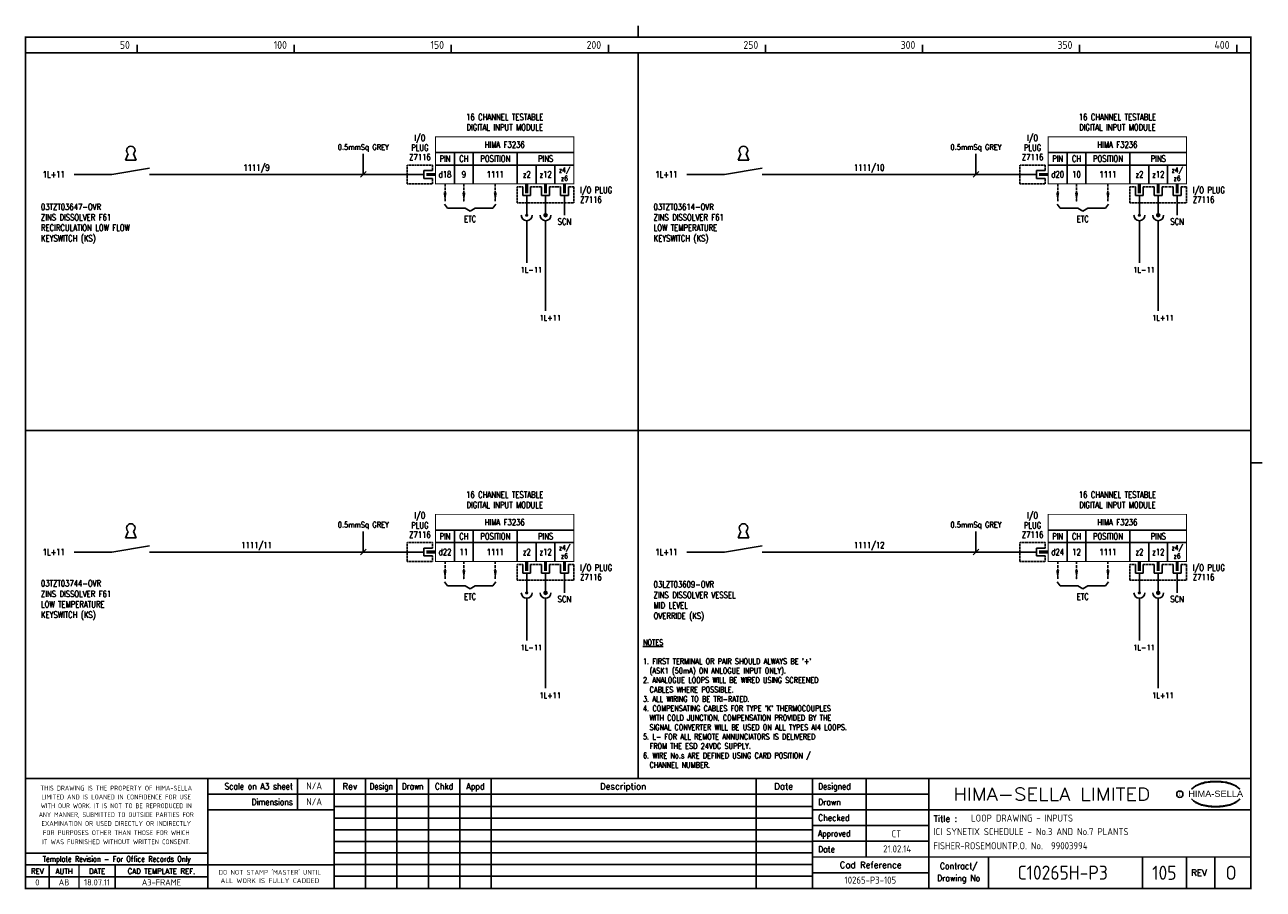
# Model space of a CAD drawing. Extents: x 14 to 408, y 0 to 275.
import ezdxf
from ezdxf.enums import TextEntityAlignment as Align

# ---------------------------------------------------------------- set-up
doc = ezdxf.new("R2010")
doc.units = 0
doc.header["$LTSCALE"] = 0.25
doc.header["$MEASUREMENT"] = 0
doc.linetypes.add('HIDDEN2', pattern=[4.7625, 3.175, -1.5875])
doc.layers.get('0').update_dxf_attribs({"color": 41, "linetype": 'CONTINUOUS'})
for name, color, linetype in [('00-DRG_FRAME', 12, 'CONTINUOUS'), ('01-DRAW', 7, 'CONTINUOUS'), ('051-TEXT', 2, 'CONTINUOUS'), ('117', 7, 'CONTINUOUS'), ('DIM', 3, 'CONTINUOUS'), ('LAB', 2, 'CONTINUOUS'), ('RACK', 2, 'CONTINUOUS'), ('SLOT', 2, 'CONTINUOUS'), ('SNA', 2, 'CONTINUOUS'), ('TEXT', 2, 'CONTINUOUS'), ('TPOL', 3, 'CONTINUOUS'), ('XR_FUNCTION', 2, 'CONTINUOUS'), ('XR_MAIN', 2, 'CONTINUOUS')]:
    doc.layers.add(name, color=color, linetype=linetype)
doc.styles.add('ARIAL', font='ARIAL.TTF', dxfattribs={"height": 2.5})
doc.styles.add('CROSSREF', font='romans.shx', dxfattribs={"width": 0.8, "height": 2})
doc.styles.add('FUNCTION', font='ROMANS.shx', dxfattribs={"width": 0.8, "height": 2.5})
doc.styles.add('ISO', font='iso.shx')
doc.styles.add('PINS', font='ROMANS.shx', dxfattribs={"width": 0.8, "height": 2.5})
doc.styles.add('RACK', font='ROMANS.shx', dxfattribs={"width": 0.8, "height": 2.5})
doc.styles.add('ROMAND', font='ROMAND')
doc.styles.add('ROMANS', font='romans.shx', dxfattribs={"width": 0.8})
doc.styles.add('SLOT', font='romans.shx', dxfattribs={"width": 0.8, "height": 2})
doc.styles.add('SYMBOL', font='ROMANS.shx', dxfattribs={"width": 0.8, "height": 20})

# ---------------------------------------------------------------- blocks, each defined once
blk = doc.blocks.new('A3-REVA')
at = {"layer": '051-TEXT', "style": 'ISO'}
for tag, p in [('DESIGNED', (292.01, 31.7)), ('A', (117.73, 27.28)), ('DES', (127.73, 27.28)), ('DRN', (137.73, 27.28)), ('CHKD', (147.73, 27.28)), ('APPD', (157.73, 27.28)), ('DATE', (256, 27.28)), ('DRAWN', (291.72, 26.77)), ('CHECKED', (291.72, 21.89)), ('APPD', (291.65, 16.79)), ('DATE', (291.92, 11.96))]:
    blk.add_attdef(tag, text='', height=2.25, dxfattribs=at).set_placement(p, align=Align.CENTER)
blk.add_attdef('DESCRIPTION', (165.03, 27.28), '', height=2.25, dxfattribs=at)
blk = doc.blocks.new('A3-TITLE')
at = {"layer": '051-TEXT', "style": 'ISO'}
blk.add_attdef('TITLE_1', (315.46, 21.78), '', height=2.25, dxfattribs=at)
for tag, p in [('DRGNO', (376.96, 3.24)), ('REV.', (398.2, 3.24))]:
    blk.add_attdef(tag, text='', height=4.5, dxfattribs=at).set_placement(p, align=Align.CENTER)
blk = doc.blocks.new('A3-CONTRACT')
at = {"layer": '051-TEXT', "color": 41, "style": 'ISO'}
for tag, height, p in [('SCALE', 2.25, (106.71, 31.82)), ('DIMS', 2.25, (106.71, 26.8)), ('CAD-REF', 2.25, (283.73, 1.84)), ('CONTRACT', 4.5, (344.94, 3.1))]:
    blk.add_attdef(tag, text='', height=height, dxfattribs=at).set_placement(p, align=Align.CENTER)
for tag, p in [('TITLE_2', (303.86, 17.28)), ('TITLE_3', (303.79, 12.78))]:
    blk.add_attdef(tag, p, '', height=2.25, dxfattribs=at)
blk = doc.blocks.new('KEY')
at = {"layer": '01-DRAW'}
for p, q in [((-0.375, -0.5), (-0.183, -0.038)), ((-0.375, -0.5), (0.375, -0.5)), ((0.375, -0.5), (0.183, -0.038))]:
    blk.add_line(p, q, dxfattribs=at)
blk.add_arc((0, 0.2), 0.3, 307.47703, 232.52297, dxfattribs=at)
blk = doc.blocks.new('F3236-10')
for p, q in [((44, 7), (0, 7)), ((6, 7), (6, -3)), ((12, 7), (12, -3)), ((26, 7), (26, -3)), ((-3.75, 0), (-9, 0)), ((-3.75, 1.25), (-3.75, -1.25)), ((-1, 1.25), (-3.75, 1.25)), ((44, 3), (0, 3)), ((32, 3), (32, -3)), ((38, 3), (38, -3)), ((-3.75, -1.25), (-1, -1.25)), ((27.75, -4), (27.75, -6.75)), ((27.75, -6.75), (30.25, -6.75)), ((29, -6.75), (29, -9)), ((30.25, -6.75), (30.25, -4)), ((33.75, -4), (33.75, -6.75)), ((33.75, -6.75), (36.25, -6.75)), ((35, -6.75), (35, -9)), ((36.25, -6.75), (36.25, -4)), ((39.75, -4), (39.75, -6.75)), ((39.75, -6.75), (42.25, -6.75)), ((41, -6.75), (41, -9)), ((42.25, -6.75), (42.25, -4)), ((41, -13), (41, -9))]:
    blk.add_line(p, q)
at = {"const_width": 0.3}
blk.add_lwpolyline([(44, 12), (0, 12), (0, -3), (44, -3)], close=True, dxfattribs=at)
at = {"color": 3, "linetype": 'HIDDEN2', "ltscale": 0.4}
for points in [[(-1, 1.25), (-1, 3), (-9, 3), (-9, -3), (-1, -3), (-1, -1.25)], [(27.75, -4), (26, -4), (26, -9), (44, -9), (44, -4), (42.25, -4)], [(33.75, -4), (30.25, -4)], [(39.75, -4), (36.25, -4)]]:
    blk.add_lwpolyline(points, dxfattribs=at)
blk.add_lwpolyline([(-3, 0, 1, 1, 0), (0, 0, 0.5, 0.5, 0)], format="xyseb")
at = {"const_width": 1}
for points in [[(29, -6), (29, -3)], [(35, -6), (35, -3)], [(41, -6), (41, -3)]]:
    blk.add_lwpolyline(points, dxfattribs=at)
at = {"layer": 'LAB', "style": 'PINS', "width": 0.8, "flags": 1}
blk.add_attdef('LAB1', text='', height=1.5, dxfattribs=at).set_placement((48, 2.5), align=Align.MIDDLE_LEFT)
at = {"layer": 'RACK', "style": 'RACK', "width": 0.8}
blk.add_attdef('SLOT', text='', height=2, dxfattribs=at).set_placement((19, 0), align=Align.MIDDLE)
at = {"layer": 'SLOT', "style": 'SLOT', "width": 0.8}
blk.add_attdef('ADD1', text='', height=2, dxfattribs=at).set_placement((9, 0), align=Align.MIDDLE)
at = {"layer": 'SNA', "style": 'SYMBOL', "width": 0.8, "flags": 1}
blk.add_attdef('SNA', (48, 8), '', height=1.5, dxfattribs=at)
at = {"layer": 'TEXT', "style": 'ROMANS', "width": 0.8}
for s, p in [('DIGITAL INPUT MODULE', (22, 14)), ('16 CHANNEL TESTABLE', (22, 17.25))]:
    blk.add_text(s, height=2, dxfattribs=at).set_placement(p, align=Align.CENTER)
for s, height, p in [('I/O', 2, (-5, 11.5)), ('PLUG', 2, (-5, 8.5)), ('HIMA F3236', 2, (22, 9.5)), ('Z7116', 2, (-5, 5.5)), ('PIN', 2, (3, 5)), ('CH', 2, (9, 5)), ('POSITION', 2, (19, 5)), ('PINS', 2, (35, 5)), ('d20', 2, (3, 0)), ('z2', 2, (29, 0)), ('z12', 2, (35, 0)), ('z4/', 1.6, (41, 1.25)), ('z6', 1.6, (41, -1.25)), ('SCN', 2, (41, -15))]:
    blk.add_text(s, height=height, dxfattribs=at).set_placement(p, align=Align.MIDDLE)
for s, p in [('I/O PLUG', (46, -5)), ('Z7116', (46, -8))]:
    blk.add_text(s, height=2, dxfattribs=at).set_placement(p, align=Align.MIDDLE_LEFT)
at = {"layer": 'TPOL', "style": 'PINS', "width": 0.8, "flags": 1}
blk.add_attdef('CN2', text='', height=1, dxfattribs=at).set_placement((-9, 0), align=Align.MIDDLE_LEFT)
at = {"layer": 'TPOL', "color": 2, "style": 'PINS', "width": 0.8}
blk.add_attdef('CN1', text='', height=2, dxfattribs=at).set_placement((3, 0), align=Align.MIDDLE)
at = {"layer": 'TPOL', "style": 'PINS', "width": 0.8, "flags": 1}
for tag, p in [('CN3', (29, -9)), ('CN4', (35, -9))]:
    blk.add_attdef(tag, text='', height=1, dxfattribs=at).set_placement(p, align=Align.BOTTOM_CENTER)
at = {"layer": 'XR_FUNCTION', "style": 'FUNCTION', "width": 0.8, "flags": 1}
blk.add_attdef('XR_FUNCTION', (48, 10), '', height=1.5, dxfattribs=at)
at = {"layer": 'XR_MAIN', "style": 'CROSSREF', "width": 0.8, "flags": 1}
blk.add_attdef('XR_MAIN', (48, 4), '', height=1.5, dxfattribs=at)
blk = doc.blocks.new('F3236-09')
for p, q in [((44, 7), (0, 7)), ((6, 7), (6, -3)), ((12, 7), (12, -3)), ((26, 7), (26, -3)), ((-3.75, 0), (-9, 0)), ((-3.75, 1.25), (-3.75, -1.25)), ((-1, 1.25), (-3.75, 1.25)), ((44, 3), (0, 3)), ((32, 3), (32, -3)), ((38, 3), (38, -3)), ((-3.75, -1.25), (-1, -1.25)), ((27.75, -4), (27.75, -6.75)), ((27.75, -6.75), (30.25, -6.75)), ((29, -6.75), (29, -9)), ((30.25, -6.75), (30.25, -4)), ((33.75, -4), (33.75, -6.75)), ((33.75, -6.75), (36.25, -6.75)), ((35, -6.75), (35, -9)), ((36.25, -6.75), (36.25, -4)), ((39.75, -4), (39.75, -6.75)), ((39.75, -6.75), (42.25, -6.75)), ((41, -6.75), (41, -9)), ((42.25, -6.75), (42.25, -4)), ((41, -13), (41, -9))]:
    blk.add_line(p, q)
at = {"const_width": 0.3}
blk.add_lwpolyline([(44, 12), (0, 12), (0, -3), (44, -3)], close=True, dxfattribs=at)
at = {"color": 3, "linetype": 'HIDDEN2', "ltscale": 0.4}
for points in [[(-1, 1.25), (-1, 3), (-9, 3), (-9, -3), (-1, -3), (-1, -1.25)], [(27.75, -4), (26, -4), (26, -9), (44, -9), (44, -4), (42.25, -4)], [(33.75, -4), (30.25, -4)], [(39.75, -4), (36.25, -4)]]:
    blk.add_lwpolyline(points, dxfattribs=at)
blk.add_lwpolyline([(-3, 0, 1, 1, 0), (0, 0, 0.5, 0.5, 0)], format="xyseb")
at = {"const_width": 1}
for points in [[(29, -6), (29, -3)], [(35, -6), (35, -3)], [(41, -6), (41, -3)]]:
    blk.add_lwpolyline(points, dxfattribs=at)
at = {"layer": 'LAB', "style": 'PINS', "width": 0.8, "flags": 1}
blk.add_attdef('LAB1', text='', height=1.5, dxfattribs=at).set_placement((48, 2.5), align=Align.MIDDLE_LEFT)
at = {"layer": 'RACK', "style": 'RACK', "width": 0.8}
blk.add_attdef('SLOT', text='', height=2, dxfattribs=at).set_placement((19, 0), align=Align.MIDDLE)
at = {"layer": 'SLOT', "style": 'SLOT', "width": 0.8}
blk.add_attdef('ADD1', text='', height=2, dxfattribs=at).set_placement((9, 0), align=Align.MIDDLE)
at = {"layer": 'SNA', "style": 'SYMBOL', "width": 0.8, "flags": 1}
blk.add_attdef('SNA', (48, 8), '', height=1.5, dxfattribs=at)
at = {"layer": 'TEXT', "style": 'ROMANS', "width": 0.8}
for s, p in [('DIGITAL INPUT MODULE', (22, 14)), ('16 CHANNEL TESTABLE', (22, 17.25))]:
    blk.add_text(s, height=2, dxfattribs=at).set_placement(p, align=Align.CENTER)
for s, height, p in [('I/O', 2, (-5, 11.5)), ('PLUG', 2, (-5, 8.5)), ('HIMA F3236', 2, (22, 9.5)), ('Z7116', 2, (-5, 5.5)), ('PIN', 2, (3, 5)), ('CH', 2, (9, 5)), ('POSITION', 2, (19, 5)), ('PINS', 2, (35, 5)), ('d18', 2, (3, 0)), ('z2', 2, (29, 0)), ('z12', 2, (35, 0)), ('z4/', 1.6, (41, 1.25)), ('z6', 1.6, (41, -1.25)), ('SCN', 2, (41, -15))]:
    blk.add_text(s, height=height, dxfattribs=at).set_placement(p, align=Align.MIDDLE)
for s, p in [('I/O PLUG', (46, -5)), ('Z7116', (46, -8))]:
    blk.add_text(s, height=2, dxfattribs=at).set_placement(p, align=Align.MIDDLE_LEFT)
at = {"layer": 'TPOL', "style": 'PINS', "width": 0.8, "flags": 1}
blk.add_attdef('CN2', text='', height=1, dxfattribs=at).set_placement((-9, 0), align=Align.MIDDLE_LEFT)
at = {"layer": 'TPOL', "color": 2, "style": 'PINS', "width": 0.8}
blk.add_attdef('CN1', text='', height=2, dxfattribs=at).set_placement((3, 0), align=Align.MIDDLE)
at = {"layer": 'TPOL', "style": 'PINS', "width": 0.8, "flags": 1}
for tag, p in [('CN3', (29, -9)), ('CN4', (35, -9))]:
    blk.add_attdef(tag, text='', height=1, dxfattribs=at).set_placement(p, align=Align.BOTTOM_CENTER)
at = {"layer": 'XR_FUNCTION', "style": 'FUNCTION', "width": 0.8, "flags": 1}
blk.add_attdef('XR_FUNCTION', (48, 10), '', height=1.5, dxfattribs=at)
at = {"layer": 'XR_MAIN', "style": 'CROSSREF', "width": 0.8, "flags": 1}
blk.add_attdef('XR_MAIN', (48, 4), '', height=1.5, dxfattribs=at)
blk = doc.blocks.new('F3236-11')
for p, q in [((44, 7), (0, 7)), ((6, 7), (6, -3)), ((12, 7), (12, -3)), ((26, 7), (26, -3)), ((-3.75, 0), (-9, 0)), ((-3.75, 1.25), (-3.75, -1.25)), ((-1, 1.25), (-3.75, 1.25)), ((44, 3), (0, 3)), ((32, 3), (32, -3)), ((38, 3), (38, -3)), ((-3.75, -1.25), (-1, -1.25)), ((27.75, -4), (27.75, -6.75)), ((27.75, -6.75), (30.25, -6.75)), ((29, -6.75), (29, -9)), ((30.25, -6.75), (30.25, -4)), ((33.75, -4), (33.75, -6.75)), ((33.75, -6.75), (36.25, -6.75)), ((35, -6.75), (35, -9)), ((36.25, -6.75), (36.25, -4)), ((39.75, -4), (39.75, -6.75)), ((39.75, -6.75), (42.25, -6.75)), ((41, -6.75), (41, -9)), ((42.25, -6.75), (42.25, -4)), ((41, -13), (41, -9))]:
    blk.add_line(p, q)
at = {"const_width": 0.3}
blk.add_lwpolyline([(44, 12), (0, 12), (0, -3), (44, -3)], close=True, dxfattribs=at)
at = {"color": 3, "linetype": 'HIDDEN2', "ltscale": 0.4}
for points in [[(-1, 1.25), (-1, 3), (-9, 3), (-9, -3), (-1, -3), (-1, -1.25)], [(27.75, -4), (26, -4), (26, -9), (44, -9), (44, -4), (42.25, -4)], [(33.75, -4), (30.25, -4)], [(39.75, -4), (36.25, -4)]]:
    blk.add_lwpolyline(points, dxfattribs=at)
blk.add_lwpolyline([(-3, 0, 1, 1, 0), (0, 0, 0.5, 0.5, 0)], format="xyseb")
at = {"const_width": 1}
for points in [[(29, -6), (29, -3)], [(35, -6), (35, -3)], [(41, -6), (41, -3)]]:
    blk.add_lwpolyline(points, dxfattribs=at)
at = {"layer": 'LAB', "style": 'PINS', "width": 0.8, "flags": 1}
blk.add_attdef('LAB1', text='', height=1.5, dxfattribs=at).set_placement((48, 2.5), align=Align.MIDDLE_LEFT)
at = {"layer": 'RACK', "style": 'RACK', "width": 0.8}
blk.add_attdef('SLOT', text='', height=2, dxfattribs=at).set_placement((19, 0), align=Align.MIDDLE)
at = {"layer": 'SLOT', "style": 'SLOT', "width": 0.8}
blk.add_attdef('ADD1', text='', height=2, dxfattribs=at).set_placement((9, 0), align=Align.MIDDLE)
at = {"layer": 'SNA', "style": 'SYMBOL', "width": 0.8, "flags": 1}
blk.add_attdef('SNA', (48, 8), '', height=1.5, dxfattribs=at)
at = {"layer": 'TEXT', "style": 'ROMANS', "width": 0.8}
for s, p in [('DIGITAL INPUT MODULE', (22, 14)), ('16 CHANNEL TESTABLE', (22, 17.25))]:
    blk.add_text(s, height=2, dxfattribs=at).set_placement(p, align=Align.CENTER)
for s, height, p in [('I/O', 2, (-5, 11.5)), ('PLUG', 2, (-5, 8.5)), ('HIMA F3236', 2, (22, 9.5)), ('Z7116', 2, (-5, 5.5)), ('PIN', 2, (3, 5)), ('CH', 2, (9, 5)), ('POSITION', 2, (19, 5)), ('PINS', 2, (35, 5)), ('d22', 2, (3, 0)), ('z2', 2, (29, 0)), ('z12', 2, (35, 0)), ('z4/', 1.6, (41, 1.25)), ('z6', 1.6, (41, -1.25)), ('SCN', 2, (41, -15))]:
    blk.add_text(s, height=height, dxfattribs=at).set_placement(p, align=Align.MIDDLE)
for s, p in [('I/O PLUG', (46, -5)), ('Z7116', (46, -8))]:
    blk.add_text(s, height=2, dxfattribs=at).set_placement(p, align=Align.MIDDLE_LEFT)
at = {"layer": 'TPOL', "style": 'PINS', "width": 0.8, "flags": 1}
blk.add_attdef('CN2', text='', height=1, dxfattribs=at).set_placement((-9, 0), align=Align.MIDDLE_LEFT)
at = {"layer": 'TPOL', "color": 2, "style": 'PINS', "width": 0.8}
blk.add_attdef('CN1', text='', height=2, dxfattribs=at).set_placement((3, 0), align=Align.MIDDLE)
at = {"layer": 'TPOL', "style": 'PINS', "width": 0.8, "flags": 1}
for tag, p in [('CN3', (29, -9)), ('CN4', (35, -9))]:
    blk.add_attdef(tag, text='', height=1, dxfattribs=at).set_placement(p, align=Align.BOTTOM_CENTER)
at = {"layer": 'XR_FUNCTION', "style": 'FUNCTION', "width": 0.8, "flags": 1}
blk.add_attdef('XR_FUNCTION', (48, 10), '', height=1.5, dxfattribs=at)
at = {"layer": 'XR_MAIN', "style": 'CROSSREF', "width": 0.8, "flags": 1}
blk.add_attdef('XR_MAIN', (48, 4), '', height=1.5, dxfattribs=at)
blk = doc.blocks.new('F3236-12')
for p, q in [((44, 7), (0, 7)), ((6, 7), (6, -3)), ((12, 7), (12, -3)), ((26, 7), (26, -3)), ((-3.75, 0), (-9, 0)), ((-3.75, 1.25), (-3.75, -1.25)), ((-1, 1.25), (-3.75, 1.25)), ((44, 3), (0, 3)), ((32, 3), (32, -3)), ((38, 3), (38, -3)), ((-3.75, -1.25), (-1, -1.25)), ((27.75, -4), (27.75, -6.75)), ((27.75, -6.75), (30.25, -6.75)), ((29, -6.75), (29, -9)), ((30.25, -6.75), (30.25, -4)), ((33.75, -4), (33.75, -6.75)), ((33.75, -6.75), (36.25, -6.75)), ((35, -6.75), (35, -9)), ((36.25, -6.75), (36.25, -4)), ((39.75, -4), (39.75, -6.75)), ((39.75, -6.75), (42.25, -6.75)), ((41, -6.75), (41, -9)), ((42.25, -6.75), (42.25, -4)), ((41, -13), (41, -9))]:
    blk.add_line(p, q)
at = {"const_width": 0.3}
blk.add_lwpolyline([(44, 12), (0, 12), (0, -3), (44, -3)], close=True, dxfattribs=at)
at = {"color": 3, "linetype": 'HIDDEN2', "ltscale": 0.4}
for points in [[(-1, 1.25), (-1, 3), (-9, 3), (-9, -3), (-1, -3), (-1, -1.25)], [(27.75, -4), (26, -4), (26, -9), (44, -9), (44, -4), (42.25, -4)], [(33.75, -4), (30.25, -4)], [(39.75, -4), (36.25, -4)]]:
    blk.add_lwpolyline(points, dxfattribs=at)
blk.add_lwpolyline([(-3, 0, 1, 1, 0), (0, 0, 0.5, 0.5, 0)], format="xyseb")
at = {"const_width": 1}
for points in [[(29, -6), (29, -3)], [(35, -6), (35, -3)], [(41, -6), (41, -3)]]:
    blk.add_lwpolyline(points, dxfattribs=at)
at = {"layer": 'LAB', "style": 'PINS', "width": 0.8, "flags": 1}
blk.add_attdef('LAB1', text='', height=1.5, dxfattribs=at).set_placement((48, 2.5), align=Align.MIDDLE_LEFT)
at = {"layer": 'RACK', "style": 'RACK', "width": 0.8}
blk.add_attdef('SLOT', text='', height=2, dxfattribs=at).set_placement((19, 0), align=Align.MIDDLE)
at = {"layer": 'SLOT', "style": 'SLOT', "width": 0.8}
blk.add_attdef('ADD1', text='', height=2, dxfattribs=at).set_placement((9, 0), align=Align.MIDDLE)
at = {"layer": 'SNA', "style": 'SYMBOL', "width": 0.8, "flags": 1}
blk.add_attdef('SNA', (48, 8), '', height=1.5, dxfattribs=at)
at = {"layer": 'TEXT', "style": 'ROMANS', "width": 0.8}
for s, p in [('DIGITAL INPUT MODULE', (22, 14)), ('16 CHANNEL TESTABLE', (22, 17.25))]:
    blk.add_text(s, height=2, dxfattribs=at).set_placement(p, align=Align.CENTER)
for s, height, p in [('I/O', 2, (-5, 11.5)), ('PLUG', 2, (-5, 8.5)), ('HIMA F3236', 2, (22, 9.5)), ('Z7116', 2, (-5, 5.5)), ('PIN', 2, (3, 5)), ('CH', 2, (9, 5)), ('POSITION', 2, (19, 5)), ('PINS', 2, (35, 5)), ('d24', 2, (3, 0)), ('z2', 2, (29, 0)), ('z12', 2, (35, 0)), ('z4/', 1.6, (41, 1.25)), ('z6', 1.6, (41, -1.25)), ('SCN', 2, (41, -15))]:
    blk.add_text(s, height=height, dxfattribs=at).set_placement(p, align=Align.MIDDLE)
for s, p in [('I/O PLUG', (46, -5)), ('Z7116', (46, -8))]:
    blk.add_text(s, height=2, dxfattribs=at).set_placement(p, align=Align.MIDDLE_LEFT)
at = {"layer": 'TPOL', "style": 'PINS', "width": 0.8, "flags": 1}
blk.add_attdef('CN2', text='', height=1, dxfattribs=at).set_placement((-9, 0), align=Align.MIDDLE_LEFT)
at = {"layer": 'TPOL', "color": 2, "style": 'PINS', "width": 0.8}
blk.add_attdef('CN1', text='', height=2, dxfattribs=at).set_placement((3, 0), align=Align.MIDDLE)
at = {"layer": 'TPOL', "style": 'PINS', "width": 0.8, "flags": 1}
for tag, p in [('CN3', (29, -9)), ('CN4', (35, -9))]:
    blk.add_attdef(tag, text='', height=1, dxfattribs=at).set_placement(p, align=Align.BOTTOM_CENTER)
at = {"layer": 'XR_FUNCTION', "style": 'FUNCTION', "width": 0.8, "flags": 1}
blk.add_attdef('XR_FUNCTION', (48, 10), '', height=1.5, dxfattribs=at)
at = {"layer": 'XR_MAIN', "style": 'CROSSREF', "width": 0.8, "flags": 1}
blk.add_attdef('XR_MAIN', (48, 4), '', height=1.5, dxfattribs=at)

msp = doc.modelspace()

# ---------------------------------------------------------------- linework, layer by layer
at = {"layer": '00-DRG_FRAME'}
for p, q in [((50, 266.5), (50, 269)), ((100, 266.5), (100, 269)), ((150, 266.5), (150, 269)), ((200, 266.5), (200, 269)), ((250, 266.5), (250, 269)), ((300, 266.5), (300, 269)), ((350, 266.5), (350, 269)), ((400, 266.5), (400, 269)), ((101.01, 35.5), (101.01, 25.5)), ((122.7, 35.5), (122.7, 0.5)), ((132.7, 0.5), (132.7, 35.5)), ((142.7, 0.5), (142.7, 35.5)), ((152.7, 35.5), (152.7, 0.5)), ((162.7, 35.5), (162.7, 0.5)), ((247, 35.5), (247, 0.5)), ((282, 35.5), (282, 10.5)), ((265, 30.5), (302, 30.5)), ((265, 26.59), (112.7, 26.59)), ((302, 25.5), (265, 25.5)), ((265, 22.89), (112.7, 22.89)), ((265, 20.5), (302, 20.5)), ((265, 19.19), (112.7, 19.19)), ((265, 15.49), (112.7, 15.49)), ((302, 15.5), (265, 15.5)), ((265, 11.79), (112.7, 11.79)), ((265, 8.09), (112.7, 8.09)), ((321, 10.5), (321, 0.5)), ((370, 10.5), (370, 0.5)), ((384, 0.5), (384, 10.5)), ((393, 10.5), (393, 0.5)), ((72.5, 4.25), (14.5, 4.25)), ((265, 4.39), (112.7, 4.39)), ((302, 5.5), (265, 5.5))]:
    msp.add_line(p, q, dxfattribs=at)
at = {"layer": '00-DRG_FRAME', "const_width": 0.5}
for points in [[(209.5, 271.5), (209.5, 275.18)], [(209.5, 271.5), (209.5, 275.18)], [(14.5, 266.5), (404.5, 266.5)], [(209.5, 35.5), (209.5, 266.5)], [(14.5, 146.31), (404.5, 146.31)], [(404.5, 136), (408.18, 136)], [(404.5, 35.5), (14.5, 35.5)], [(72.5, 0.5), (72.5, 35.5)], [(112.7, 0.5), (112.7, 35.5)], [(265, 35.5), (265, 0.5)], [(302, 0.5), (302, 35.5)], [(265, 30.5), (72.5, 30.5)], [(112.7, 25.5), (72.5, 25.5)], [(404.5, 25.5), (302, 25.5)], [(14.5, 11.75), (72.5, 11.75)], [(14.5, 8), (72.5, 8)], [(22, 0.5), (22, 8)], [(31.5, 0.5), (31.5, 8)], [(43, 0.5), (43, 8)], [(112.7, 8), (72.5, 8)], [(265, 10.5), (404.5, 10.5)]]:
    msp.add_lwpolyline(points, dxfattribs=at)
msp.add_lwpolyline([(14.5, 0.5), (404.5, 0.5), (404.5, 271.5), (14.5, 271.5)], close=True, dxfattribs=at)
at = {"layer": '00-DRG_FRAME', "color": 3}
msp.add_circle((381.88, 30.5), 1, dxfattribs=at)
for centre, radius, start, end in [((390.6, 26.83), 7.24, 106.0532, 133.5024), ((390.88, 27.01), 7.3, 130.419, 136.057), ((390.11, 28.1), 5.98, 122.244, 131.6154), ((389.75, 28.78), 5.21, 111.8206, 122.8668), ((391.78, 24.7), 9.76, 107.5931, 113.9452), ((393.1, 18.5), 15.94, 89.2698, 106.3911), ((392.1, 23.52), 10.99, 96.0146, 107.3203), ((393.29, 16.31), 18.28, 92.8917, 97.3734), ((393.24, 18.86), 15.73, 89.7805, 93.1738), ((393.36, 18.86), 15.73, 86.8262, 90.2195), ((393.51, 18.5), 15.94, 73.6089, 90.7302), ((393.31, 16.31), 18.28, 82.6266, 87.1083), ((394.51, 23.52), 10.99, 72.6797, 83.9854), ((394.83, 24.7), 9.76, 66.0548, 72.4069), ((396, 26.83), 7.24, 46.4976, 73.9468), ((396.85, 28.78), 5.21, 57.1332, 68.1794), ((396.49, 28.1), 5.98, 48.3846, 57.756), ((395.73, 27.01), 7.3, 43.943, 49.581), ((390.88, 34.04), 7.3, 223.943, 229.581), ((390.6, 34.23), 7.24, 226.4976, 253.9468), ((390.11, 32.96), 5.98, 228.3846, 237.756), ((389.75, 32.28), 5.21, 237.1332, 248.1794), ((396, 34.23), 7.24, 286.0532, 313.5024), ((396.85, 32.28), 5.21, 291.8206, 302.8668), ((396.49, 32.96), 5.98, 302.244, 311.6154), ((395.73, 34.04), 7.3, 310.419, 316.057), ((391.78, 36.36), 9.76, 246.0548, 252.4069), ((393.1, 42.56), 15.94, 253.6089, 270.7302), ((392.1, 37.54), 10.99, 252.6797, 263.9854), ((393.29, 44.75), 18.28, 262.6266, 267.1083), ((393.24, 42.19), 15.73, 266.8262, 270.2195), ((393.51, 42.56), 15.94, 269.2698, 286.3911), ((393.36, 42.19), 15.73, 269.7805, 273.1738), ((393.31, 44.75), 18.28, 272.8917, 277.3734), ((394.51, 37.54), 10.99, 276.0146, 287.3203), ((394.83, 36.36), 9.76, 287.5931, 293.9452)]:
    msp.add_arc(centre, radius, start, end, dxfattribs=at)
at = {"layer": '01-DRAW'}
for p, q in [((136.01, 227.79), (54, 227.79)), ((331.01, 227.79), (249, 227.79)), ((147.81, 218.34), (148.78, 217.04)), ((148.78, 217.04), (154.39, 217.04)), ((154.39, 217.04), (156.01, 216.07)), ((157.63, 217.04), (156.01, 216.07)), ((157.63, 217.04), (163.24, 217.04)), ((164.21, 218.34), (163.24, 217.04)), ((174, 218.79), (174, 214.79)), ((180, 218.79), (180, 214.79)), ((180, 218.79), (180, 214.79)), ((342.81, 218.34), (343.78, 217.04)), ((343.78, 217.04), (349.39, 217.04)), ((349.39, 217.04), (351.01, 216.07)), ((352.63, 217.04), (351.01, 216.07)), ((352.63, 217.04), (358.24, 217.04)), ((359.21, 218.34), (358.24, 217.04)), ((369, 218.79), (369, 214.79)), ((375, 218.79), (375, 214.79)), ((375, 218.79), (375, 214.79)), ((174, 213.06), (174, 199.66)), ((180, 213.06), (180, 184.4)), ((180, 213.06), (180, 184.4)), ((369, 213.06), (369, 199.66)), ((375, 213.06), (375, 184.4)), ((375, 213.06), (375, 184.4)), ((136.01, 107.59), (54, 107.59)), ((331.01, 107.59), (249, 107.59)), ((174, 98.59), (174, 94.59)), ((180, 98.59), (180, 94.59)), ((180, 98.59), (180, 94.59)), ((369, 98.59), (369, 94.59)), ((375, 98.59), (375, 94.59)), ((375, 98.59), (375, 94.59)), ((147.81, 98.15), (148.78, 96.85)), ((148.78, 96.85), (154.39, 96.85)), ((154.39, 96.85), (156.01, 95.88)), ((157.63, 96.85), (156.01, 95.88)), ((157.63, 96.85), (163.24, 96.85)), ((164.21, 98.15), (163.24, 96.85)), ((342.81, 98.15), (343.78, 96.85)), ((343.78, 96.85), (349.39, 96.85)), ((349.39, 96.85), (351.01, 95.88)), ((352.63, 96.85), (351.01, 95.88)), ((352.63, 96.85), (358.24, 96.85)), ((359.21, 98.15), (358.24, 96.85)), ((174, 92.87), (174, 79.47)), ((180, 92.87), (180, 64.21)), ((180, 92.87), (180, 64.21)), ((369, 92.87), (369, 79.47)), ((375, 92.87), (375, 64.21)), ((375, 92.87), (375, 64.21))]:
    msp.add_line(p, q, dxfattribs=at)
at = {"layer": '01-DRAW', "linetype": 'HIDDEN2'}
for p, q in [((148.01, 224.79), (148.01, 218.95)), ((154.01, 224.79), (154.01, 218.95)), ((164.01, 224.79), (164.01, 218.95)), ((343.01, 224.79), (343.01, 218.95)), ((349.01, 224.79), (349.01, 218.95)), ((359.01, 224.79), (359.01, 218.95)), ((148.01, 104.59), (148.01, 98.76)), ((154.01, 104.59), (154.01, 98.76)), ((164.01, 104.59), (164.01, 98.76)), ((343.01, 104.59), (343.01, 98.76)), ((349.01, 104.59), (349.01, 98.76)), ((359.01, 104.59), (359.01, 98.76))]:
    msp.add_line(p, q, dxfattribs=at)
at = {"layer": '01-DRAW', "const_width": 0.5}
for points in [[(173.75, 214.79, 1), (174.25, 214.79, 1)], [(179.75, 214.79, 1), (180.25, 214.79, 1)], [(368.75, 214.79, 1), (369.25, 214.79, 1)], [(374.75, 214.79, 1), (375.25, 214.79, 1)], [(173.75, 94.59, 1), (174.25, 94.59, 1)], [(179.75, 94.59, 1), (180.25, 94.59, 1)], [(368.75, 94.59, 1), (369.25, 94.59, 1)], [(374.75, 94.59, 1), (375.25, 94.59, 1)]]:
    msp.add_lwpolyline(points, format="xyb", close=True, dxfattribs=at)
at = {"layer": '01-DRAW'}
for centre, radius in [((180, 214.79), 0.475), ((180, 214.79), 0.389), ((180, 214.79), 0.302), ((180, 214.79), 0.216), ((180, 214.79), 0.13), ((180, 214.79), 0.0432), ((375, 214.79), 0.475), ((375, 214.79), 0.389), ((375, 214.79), 0.302), ((375, 214.79), 0.216), ((375, 214.79), 0.13), ((375, 214.79), 0.0432), ((180, 94.59), 0.475), ((180, 94.59), 0.389), ((180, 94.59), 0.302), ((180, 94.59), 0.216), ((180, 94.59), 0.13), ((180, 94.59), 0.0432), ((375, 94.59), 0.475), ((375, 94.59), 0.389), ((375, 94.59), 0.302), ((375, 94.59), 0.216), ((375, 94.59), 0.13), ((375, 94.59), 0.0432)]:
    msp.add_circle(centre, radius, dxfattribs=at)
for centre in [(174, 214.79), (180, 214.79), (180, 214.79), (369, 214.79), (375, 214.79), (375, 214.79), (174, 94.59), (180, 94.59), (180, 94.59), (369, 94.59), (375, 94.59), (375, 94.59)]:
    msp.add_arc(centre, 1.73, 180, 0, dxfattribs=at)
for points in [[(148.52, 221.98), (147.51, 221.98), (148.01, 218.95)], [(154.52, 221.98), (153.51, 221.98), (154.01, 218.95)], [(164.52, 221.98), (163.51, 221.98), (164.01, 218.95)], [(343.52, 221.98), (342.51, 221.98), (343.01, 218.95)], [(349.52, 221.98), (348.51, 221.98), (349.01, 218.95)], [(359.52, 221.98), (358.51, 221.98), (359.01, 218.95)], [(148.52, 101.79), (147.51, 101.79), (148.01, 98.76)], [(154.52, 101.79), (153.51, 101.79), (154.01, 98.76)], [(164.52, 101.79), (163.51, 101.79), (164.01, 98.76)], [(343.52, 101.79), (342.51, 101.79), (343.01, 98.76)], [(349.52, 101.79), (348.51, 101.79), (349.01, 98.76)], [(359.52, 101.79), (358.51, 101.79), (359.01, 98.76)]]:
    msp.add_solid(points, dxfattribs=at)
at = {"layer": '117'}
for p, q in [((42, 227.79), (54, 229.79)), ((237, 227.79), (249, 229.79)), ((42, 227.79), (30, 227.79)), ((237, 227.79), (225, 227.79)), ((42, 107.59), (30, 107.59)), ((42, 107.59), (54, 109.59)), ((237, 107.59), (225, 107.59)), ((237, 107.59), (249, 109.59))]:
    msp.add_line(p, q, dxfattribs=at)
at = {"layer": 'DIM'}
for p, q in [((122, 227.79), (122, 234.33)), ((317, 227.79), (317, 234.33)), ((121.1, 226.89), (122.9, 228.69)), ((316.1, 226.89), (317.9, 228.69)), ((122, 107.59), (122, 114.14)), ((317, 107.59), (317, 114.14)), ((121.1, 106.69), (122.9, 108.49)), ((316.1, 106.69), (317.9, 108.49))]:
    msp.add_line(p, q, dxfattribs=at)

# ---------------------------------------------------------------- block references
at = {"layer": '00-DRG_FRAME'}
for name, p, values in [('A3-CONTRACT', (-0.35, 0.19), {'TITLE_2': 'ICI SYNETIX SCHEDULE - No.3 AND No.7 PLANTS', 'TITLE_3': 'FISHER-ROSEMOUNTP.O. No.  99003994', 'CAD-REF': '10265-P3-105', 'CONTRACT': 'C10265H-P3', 'SCALE': 'N/A', 'DIMS': 'N/A'}), ('A3-TITLE', (0, 0), {'TITLE_1': 'LOOP DRAWING - INPUTS', 'DRGNO': '105', 'REV.': 'O'})]:
    msp.add_blockref(name, p, dxfattribs=at).add_auto_attribs(values)
ref = msp.add_blockref('A3-REVA', (0, 0), dxfattribs=at)
ref.add_attrib('APPD', 'CT', dxfattribs={"layer": '051-TEXT', "height": 2.25, "style": 'ISO'}).set_placement((291.65, 16.79), align=Align.CENTER)
ref.add_attrib('DATE', '21.02.14', dxfattribs={"layer": '051-TEXT', "height": 2.25, "style": 'ISO'}).set_placement((291.92, 11.96), align=Align.CENTER)
at = {"layer": '01-DRAW'}
for name, p, values in [('F3236-09', (145.01, 227.79), {'CN1': 'd18', 'SLOT': '1111', 'ADD1': '9'}), ('F3236-10', (340.01, 227.79), {'CN1': 'd20', 'SLOT': '1111', 'ADD1': '10'}), ('F3236-11', (145.01, 107.59), {'CN1': 'd22', 'SLOT': '1111', 'ADD1': '11'}), ('F3236-12', (340.01, 107.59), {'CN1': 'd24', 'SLOT': '1111', 'ADD1': '12'})]:
    msp.add_blockref(name, p, dxfattribs=at).add_auto_attribs(values)
at = {"layer": '117', "xscale": 4.5, "yscale": 4.5, "zscale": 4.5}
for p in [(48, 234.54), (243, 234.54), (48, 114.34), (243, 114.34)]:
    msp.add_blockref('KEY', p, dxfattribs=at)

# ---------------------------------------------------------------- texts
at = {"layer": '00-DRG_FRAME', "style": 'ISO'}
for s, p in [('50', (47.69, 267.75)), ('100', (97.69, 267.75)), ('150', (147.69, 267.75)), ('200', (197.69, 267.75)), ('250', (247.69, 267.75)), ('300', (297.69, 267.75)), ('350', (347.69, 267.75)), ('400', (397.69, 267.75))]:
    msp.add_text(s, height=2.5, dxfattribs=at).set_placement(p, align=Align.RIGHT)
at = {"layer": '00-DRG_FRAME', "color": 3, "style": 'ISO'}
for s, width, p in [('THIS DRAWING IS THE PROPERTY OF HIMA-SELLA', 0.9, (43.36, 32.44)), ("DO NOT STAMP 'MASTER' UNTIL", 0.95, (92.25, 5.79))]:
    msp.add_text(s, height=1.53, dxfattribs=dict(at, width=width)).set_placement(p, align=Align.MIDDLE)
at = {"layer": '00-DRG_FRAME', "color": 4, "style": 'ROMAND', "width": 0.87}
for s, p in [('Scale on A3 sheet', (99.54, 32)), ('Dimensions', (99.54, 27.01))]:
    msp.add_text(s, height=2, dxfattribs=at).set_placement(p, align=Align.RIGHT)
at = {"layer": '00-DRG_FRAME', "color": 4, "style": 'ROMAND'}
for s, p in [('Rev', (117.7, 32)), ('Description', (204.69, 32)), ('Date', (255.79, 32))]:
    msp.add_text(s, height=2, dxfattribs=at).set_placement(p, align=Align.CENTER)
for s, width, p in [('Design', 0.85, (127.7, 32)), ('Drawn', 0.85, (137.7, 32)), ('Chkd', 0.9, (147.7, 32)), ('Appd', 0.9, (157.7, 32))]:
    msp.add_text(s, height=2, dxfattribs=dict(at, width=width)).set_placement(p, align=Align.CENTER)
for s, width, p in [('Designed', 0.87, (266.75, 32)), ('Drawn', 0.9, (266.75, 27)), ('Checked', 0.9, (266.75, 22)), ('Approved', 0.85, (266.75, 17)), ('Date', 0.9, (266.75, 12))]:
    msp.add_text(s, height=2, dxfattribs=dict(at, width=width)).set_placement(p)
at = {"layer": '00-DRG_FRAME', "style": 'ROMAND', "width": 1.15}
msp.add_text('HIMA-SELLA LIMITED', height=4, dxfattribs=at).set_placement((341.1, 30.5), align=Align.MIDDLE)
at = {"layer": '00-DRG_FRAME', "style": 'ARIAL', "width": 1.05}
msp.add_text('HIMA-SELLA', height=2, dxfattribs=at).set_placement((393.3, 29.63), align=Align.CENTER)
at = {"layer": '00-DRG_FRAME', "color": 3, "style": 'ISO'}
for s, width, p in [('LIMITED AND IS LOANED IN CONFIDENCE FOR USE', 0.9, (43.36, 29.62)), ('WITH OUR WORK. IT IS NOT TO BE REPRODUCED IN', 0.87, (43.36, 26.81)), ('ANY MANNER, SUBMITTED TO OUTSIDE PARTIES FOR', 0.87, (43.36, 23.99)), ('EXAMINATION OR USED DIRECTLY OR INDIRECTLY', 0.9, (43.36, 21.18)), ('IT WAS FURNISHED WITHOUT WRITTEN CONSENT.', 0.9, (43.36, 15.35)), ('FOR PURPOSES OTHER THAN THOSE FOR WHICH', 0.9, (43.36, 18.27))]:
    msp.add_text(s, height=1.53, dxfattribs=dict(at, width=width)).set_placement(p, align=Align.MIDDLE_CENTER)
at = {"layer": '00-DRG_FRAME', "color": 3, "style": 'ISO', "width": 0.9}
msp.add_text('C', height=1, dxfattribs=at).set_placement((381.84, 30), align=Align.CENTER)
at = {"layer": '00-DRG_FRAME', "color": 4, "style": 'ROMAND'}
msp.add_text('Title :', height=2, dxfattribs=at).set_placement((303.5, 21.75))
for s, height, width, p in [('Template Revision - For Office Records Only', 1.8, 0.85, (43.5, 9.62)), ('Contract/', 2, 0.9, (311.5, 7.5)), ('REV', 1.8, 0.9, (18.25, 6)), ('AUTH', 1.8, 0.9, (26.75, 6)), ('DATE', 1.8, 0.9, (37.25, 6)), ('CAD TEMPLATE REF.', 1.8, 0.9, (57.75, 6)), ('Drawing No', 2, 0.9, (311.5, 3.5))]:
    msp.add_text(s, height=height, dxfattribs=dict(at, width=width)).set_placement(p, align=Align.MIDDLE)
for s, p in [('Cad Reference', (283.5, 8)), ('REV', (388, 5.5))]:
    msp.add_text(s, height=2, dxfattribs=at).set_placement(p, align=Align.MIDDLE)
at = {"layer": '00-DRG_FRAME', "color": 41, "style": 'ISO'}
for s, p in [('0', (18.25, 1.45)), ('AB', (26.75, 1.45)), ('18.07.11', (37.25, 1.45)), ('A3-FRAME', (57.75, 1.45))]:
    msp.add_text(s, height=2, dxfattribs=at).set_placement(p, align=Align.CENTER)
at = {"layer": '00-DRG_FRAME', "color": 3, "style": 'ISO'}
msp.add_text('ALL WORK IS FULLY CADDED', height=1.53, dxfattribs=at).set_placement((92.25, 2.98), align=Align.MIDDLE_CENTER)
at = {"layer": '01-DRAW', "color": 2, "style": 'ROMANS', "width": 0.8}
for p in [(156.01, 212.62), (351.01, 212.62), (156.01, 92.42), (351.01, 92.42)]:
    msp.add_text('ETC', height=2, dxfattribs=at).set_placement(p, align=Align.CENTER)
at = {"layer": '01-DRAW', "style": 'ROMANS', "width": 0.8}
for s, p in [('1L-11', (172.06, 196.54)), ('1L-11', (367.06, 196.54)), ('1L+11', (178.06, 181.29)), ('1L+11', (373.06, 181.29)), ('1L-11', (172.06, 76.35)), ('1L-11', (367.06, 76.35)), ('1L+11', (178.06, 61.09)), ('1L+11', (373.06, 61.09))]:
    msp.add_text(s, height=1.75, dxfattribs=at).set_placement(p)
at = {"layer": '01-DRAW', "insert": (211.02, 79.72), "char_height": 1.8, "width": 80.9791, "attachment_point": 1, "style": 'ROMANS'}
msp.add_mtext("{\\LNOTES\\P\\P}1. FIRST TERMINAL OR PAIR SHOULD ALWAYS BE '+'\\P  (ASK1 (50mA) ON ANLOGUE INPUT ONLY).\\P2. ANALOGUE LOOPS WILL BE WIRED USING SCREENED\\P  CABLES WHERE POSSIBLE.\\P3. ALL WIRING TO BE TRI-RATED.\\P4. COMPENSATING CABLES FOR TYPE 'K' THERMOCOUPLES \\P  WITH COLD JUNCTION. COMPENSATION PROVIDED BY THE\\P  SIGNAL CONVERTER WILL BE USED ON ALL TYPES AI4 LOOPS.\\P5. L- FOR ALL REMOTE ANNUNCIATORS IS DELIVERED \\P  FROM THE ESD 24VDC SUPPLY.\\P6. WIRE No.s ARE DEFINED USING CARD POSITION /\\P  CHANNEL NUMBER.          ", dxfattribs=at)
at = {"layer": '051-TEXT', "style": 'ROMANS', "width": 0.8}
for p in [(27, 227.79), (222, 227.79), (27, 107.59), (222, 107.59)]:
    msp.add_text('1L+11', height=2, dxfattribs=at).set_placement(p, align=Align.MIDDLE_RIGHT)
for s, p in [('1111/9', (88, 228.98)), ('1111/10', (283, 228.98)), ('1111/11', (88, 108.78)), ('1111/12', (283, 108.78))]:
    msp.add_text(s, height=2, dxfattribs=at).set_placement(p, align=Align.CENTER)
at = {"layer": 'DIM', "style": 'ROMANS', "width": 0.8}
for p in [(122, 235.59), (317, 235.59), (122, 115.4), (317, 115.4)]:
    msp.add_text('0.5mmSq GREY', height=1.75, dxfattribs=at).set_placement(p, align=Align.CENTER)
at = {"layer": 'TEXT', "char_height": 2, "width": 47.7416, "attachment_point": 1, "style": 'ROMANS'}
for s, insert in [('03TZT03647-OVR\\PZINS DISSOLVER F61\\PRECIRCULATION LOW FLOW\\PKEYSWITCH (KS)', (19.4, 218.47)), ('03TZT03614-OVR\\PZINS DISSOLVER F61\\PLOW TEMPERATURE\\PKEYSWITCH (KS)', (214.4, 218.47)), ('03TZT03744-OVR\\PZINS DISSOLVER F61\\PLOW TEMPERATURE\\PKEYSWITCH (KS)', (19.4, 98.61)), ('03LZT03609-OVR\\PZINS DISSOLVER VESSEL\\PMID LEVEL\\POVERRIDE (KS)', (214.4, 98.28))]:
    msp.add_mtext(s, dxfattribs=dict(at, insert=insert))

doc.saveas('drawing.dxf')
